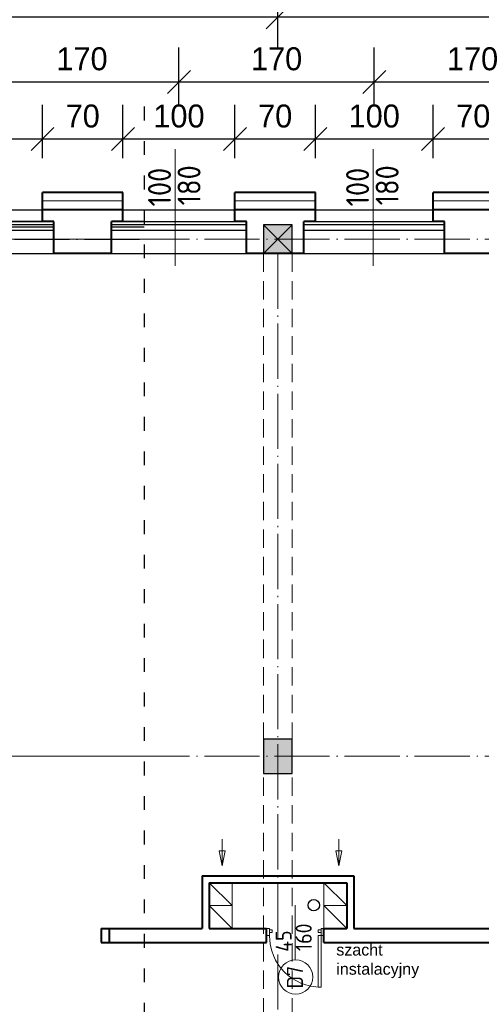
# Model space of a CAD drawing. Header units: millimetres. Extents: x -32003 to -19505, y 17931 to 29358.
# Tile 44 of 92: x -26039 to -25637, y 27548 to 28405. Entities that reach past the tile are written whole.
import ezdxf

# ---------------------------------------------------------------- set-up
doc = ezdxf.new("R2010")
doc.units = ezdxf.units.MM
doc.header["$PDMODE"] = 3
for name, pattern in [('ACAD_ISO03W100', [30, 12, -18]), ('ACAD_ISO04W100', [30.5, 24, -3, 0.5, -3]), ('KRESKOWA_X2', [12, 8, -4])]:
    doc.linetypes.add(name, pattern=pattern)
for name, color, linetype, lineweight in [('_wymiary', 1, 'Continuous', 9), ('drzwi', 140, 'Continuous', 13), ('KOMINY', 43, 'Continuous', 15), ('opisy drzwi', 40, 'Continuous', 13), ('opisy pom', 3, 'Continuous', 18), ('przerywana', 7, 'KRESKOWA_X2', 5), ('sciany', 4, 'Continuous', 40), ('symetria', 7, 'ACAD_ISO03W100', 5), ('SZRAF', 51, 'Continuous', 9), ('słupy', 2, 'Continuous', 30), ('ściana', 4, 'Continuous', 40)]:
    doc.layers.add(name, color=color, linetype=linetype, lineweight=lineweight)
doc.layers.add('kanalizacja', color=210, linetype='Continuous')
doc.styles.add('ISO', font='isocp.shx')
doc.styles.add('ROMANS', font='ROMANS')
doc.linetypes.add('BATTING', pattern='A,0.0001,-0.1,[134,ltypeshp.shx,S=0.1,R=0,X=-0.1,Y=0],-0.2,[134,ltypeshp.shx,S=0.1,R=180,X=0.1,Y=0],-0.1', length=0.4001)
doc.dimstyles.new('Jacek2', dxfattribs={"dimscale": 2, "dimtxt": 10, "dimasz": 10, "dimexe": 15, "dimexo": 15, "dimgap": 5, "dimtad": 1, "dimdec": 0, "dimrnd": 0.5, "dimzin": 0, "dimdsep": 46, "dimtxsty": 'Standard', "dimblk": 'OBLIQUE', "dimcen": 0, "dimdle": 5, "dimadec": 1, "dimazin": 0, "dimtfac": 1, "dimtdec": 0, "dimtofl": 0, "dimtmove": 0, "dimatfit": 3, "dimfxl": 0, "dimtolj": 1, "dimtzin": 0, "dimarcsym": 0})

# ---------------------------------------------------------------- blocks, each defined once
blk = doc.blocks.new('_OBLIQUE')
at = {"color": 0, "linetype": 'ByBlock'}
blk.add_line((-0.5, -0.5), (0.5, 0.5), dxfattribs=at)
blk = doc.blocks.new('*D503')
at = {"layer": '_wymiary', "color": 0, "lineweight": -2}
for p, q in [((-25678.67, 28284.45), (-25678.67, 28331.02)), ((-25608.67, 28284.45), (-25608.67, 28331.02)), ((-25598.67, 28301.02), (-25688.67, 28301.02))]:
    blk.add_line(p, q, dxfattribs=at)
at = {"layer": 'Defpoints', "color": 0}
for p in [(-25678.67, 28301.02), (-25678.67, 28254.45), (-25608.67, 28254.45)]:
    blk.add_point(p, dxfattribs=at)
at = {"layer": '_wymiary', "color": 0, "lineweight": -2, "xscale": 20, "yscale": 20, "zscale": 20, "rotation": 180}
blk.add_blockref('_OBLIQUE', (-25678.67, 28301.02), dxfattribs=at)
at = {"layer": '_wymiary', "color": 0, "lineweight": -2, "xscale": 20, "yscale": 20, "zscale": 20}
blk.add_blockref('_OBLIQUE', (-25608.67, 28301.02), dxfattribs=at)
at = {"layer": '_wymiary', "color": 0, "insert": (-25643.67, 28321.02), "char_height": 20, "attachment_point": 5}
blk.add_mtext('\\A1;70', dxfattribs=at)
blk = doc.blocks.new('*D504')
at = {"layer": '_wymiary', "color": 0, "lineweight": -2}
for p, q in [((-25781.11, 28284.45), (-25781.11, 28331.02)), ((-25678.67, 28284.45), (-25678.67, 28331.02)), ((-25668.67, 28301.02), (-25791.11, 28301.02))]:
    blk.add_line(p, q, dxfattribs=at)
at = {"layer": 'Defpoints', "color": 0}
for p in [(-25781.11, 28301.02), (-25781.11, 28254.45), (-25678.67, 28254.45)]:
    blk.add_point(p, dxfattribs=at)
at = {"layer": '_wymiary', "color": 0, "lineweight": -2, "xscale": 20, "yscale": 20, "zscale": 20, "rotation": 180}
blk.add_blockref('_OBLIQUE', (-25781.11, 28301.02), dxfattribs=at)
at = {"layer": '_wymiary', "color": 0, "lineweight": -2, "xscale": 20, "yscale": 20, "zscale": 20}
blk.add_blockref('_OBLIQUE', (-25678.67, 28301.02), dxfattribs=at)
at = {"layer": '_wymiary', "color": 0, "insert": (-25729.89, 28321.02), "char_height": 20, "attachment_point": 5}
blk.add_mtext('\\A1;100', dxfattribs=at)
blk = doc.blocks.new('*D505')
at = {"layer": '_wymiary', "color": 0, "lineweight": -2}
for p, q in [((-25851.11, 28284.45), (-25851.11, 28331.02)), ((-25781.11, 28284.45), (-25781.11, 28331.02)), ((-25771.11, 28301.02), (-25861.11, 28301.02))]:
    blk.add_line(p, q, dxfattribs=at)
at = {"layer": 'Defpoints', "color": 0}
for p in [(-25851.11, 28301.02), (-25851.11, 28254.45), (-25781.11, 28254.45)]:
    blk.add_point(p, dxfattribs=at)
at = {"layer": '_wymiary', "color": 0, "lineweight": -2, "xscale": 20, "yscale": 20, "zscale": 20, "rotation": 180}
blk.add_blockref('_OBLIQUE', (-25851.11, 28301.02), dxfattribs=at)
at = {"layer": '_wymiary', "color": 0, "lineweight": -2, "xscale": 20, "yscale": 20, "zscale": 20}
blk.add_blockref('_OBLIQUE', (-25781.11, 28301.02), dxfattribs=at)
at = {"layer": '_wymiary', "color": 0, "insert": (-25816.11, 28321.02), "char_height": 20, "attachment_point": 5}
blk.add_mtext('\\A1;70', dxfattribs=at)
blk = doc.blocks.new('*D506')
at = {"layer": '_wymiary', "color": 0, "lineweight": -2}
for p, q in [((-25948.67, 28284.45), (-25948.67, 28331.02)), ((-25851.11, 28284.45), (-25851.11, 28331.02)), ((-25841.11, 28301.02), (-25958.67, 28301.02))]:
    blk.add_line(p, q, dxfattribs=at)
at = {"layer": 'Defpoints', "color": 0}
for p in [(-25948.67, 28301.02), (-25948.67, 28254.45), (-25851.11, 28254.45)]:
    blk.add_point(p, dxfattribs=at)
at = {"layer": '_wymiary', "color": 0, "lineweight": -2, "xscale": 20, "yscale": 20, "zscale": 20, "rotation": 180}
blk.add_blockref('_OBLIQUE', (-25948.67, 28301.02), dxfattribs=at)
at = {"layer": '_wymiary', "color": 0, "lineweight": -2, "xscale": 20, "yscale": 20, "zscale": 20}
blk.add_blockref('_OBLIQUE', (-25851.11, 28301.02), dxfattribs=at)
at = {"layer": '_wymiary', "color": 0, "insert": (-25899.89, 28321.02), "char_height": 20, "attachment_point": 5}
blk.add_mtext('\\A1;100', dxfattribs=at)
blk = doc.blocks.new('*D507')
at = {"layer": '_wymiary', "color": 0, "lineweight": -2}
for p, q in [((-26018.67, 28284.45), (-26018.67, 28331.02)), ((-25948.67, 28284.45), (-25948.67, 28331.02)), ((-25938.67, 28301.02), (-26028.67, 28301.02))]:
    blk.add_line(p, q, dxfattribs=at)
at = {"layer": 'Defpoints', "color": 0}
for p in [(-26018.67, 28301.02), (-26018.67, 28254.45), (-25948.67, 28254.45)]:
    blk.add_point(p, dxfattribs=at)
at = {"layer": '_wymiary', "color": 0, "lineweight": -2, "xscale": 20, "yscale": 20, "zscale": 20, "rotation": 180}
blk.add_blockref('_OBLIQUE', (-26018.67, 28301.02), dxfattribs=at)
at = {"layer": '_wymiary', "color": 0, "lineweight": -2, "xscale": 20, "yscale": 20, "zscale": 20}
blk.add_blockref('_OBLIQUE', (-25948.67, 28301.02), dxfattribs=at)
at = {"layer": '_wymiary', "color": 0, "insert": (-25983.67, 28321.02), "char_height": 20, "attachment_point": 5}
blk.add_mtext('\\A1;70', dxfattribs=at)
blk = doc.blocks.new('*D508')
at = {"layer": '_wymiary', "color": 0, "lineweight": -2}
for p, q in [((-26118.67, 28284.45), (-26118.67, 28331.02)), ((-26018.67, 28284.45), (-26018.67, 28331.02)), ((-26008.67, 28301.02), (-26128.67, 28301.02))]:
    blk.add_line(p, q, dxfattribs=at)
at = {"layer": 'Defpoints', "color": 0}
for p in [(-26118.67, 28301.02), (-26118.67, 28254.45), (-26018.67, 28254.45)]:
    blk.add_point(p, dxfattribs=at)
at = {"layer": '_wymiary', "color": 0, "lineweight": -2, "xscale": 20, "yscale": 20, "zscale": 20, "rotation": 180}
blk.add_blockref('_OBLIQUE', (-26118.67, 28301.02), dxfattribs=at)
at = {"layer": '_wymiary', "color": 0, "lineweight": -2, "xscale": 20, "yscale": 20, "zscale": 20}
blk.add_blockref('_OBLIQUE', (-26018.67, 28301.02), dxfattribs=at)
at = {"layer": '_wymiary', "color": 0, "insert": (-26068.67, 28321.02), "char_height": 20, "attachment_point": 5}
blk.add_mtext('\\A1;100', dxfattribs=at)
blk = doc.blocks.new('*D524')
at = {"layer": '_wymiary', "color": 0, "lineweight": -2}
for p, q in [((-26068.67, 28331.02), (-26068.67, 28380.82)), ((-25899.89, 28331.02), (-25899.89, 28380.82)), ((-26078.67, 28350.82), (-25889.89, 28350.82))]:
    blk.add_line(p, q, dxfattribs=at)
at = {"layer": 'Defpoints', "color": 0}
for p in [(-25899.89, 28350.82), (-26068.67, 28301.02), (-25899.89, 28301.02)]:
    blk.add_point(p, dxfattribs=at)
at = {"layer": '_wymiary', "color": 0, "lineweight": -2, "xscale": 20, "yscale": 20, "zscale": 20, "rotation": 180}
blk.add_blockref('_OBLIQUE', (-26068.67, 28350.82), dxfattribs=at)
at = {"layer": '_wymiary', "color": 0, "lineweight": -2, "xscale": 20, "yscale": 20, "zscale": 20}
blk.add_blockref('_OBLIQUE', (-25899.89, 28350.82), dxfattribs=at)
at = {"layer": '_wymiary', "color": 0, "insert": (-25984.28, 28370.82), "char_height": 20, "attachment_point": 5}
blk.add_mtext('\\A1;170', dxfattribs=at)
blk = doc.blocks.new('*D525')
at = {"layer": '_wymiary', "color": 0, "lineweight": -2}
for p, q in [((-25899.89, 28331.02), (-25899.89, 28380.82)), ((-25729.89, 28331.02), (-25729.89, 28380.82)), ((-25909.89, 28350.82), (-25719.89, 28350.82))]:
    blk.add_line(p, q, dxfattribs=at)
at = {"layer": 'Defpoints', "color": 0}
for p in [(-25729.89, 28350.82), (-25899.89, 28301.02), (-25729.89, 28301.02)]:
    blk.add_point(p, dxfattribs=at)
at = {"layer": '_wymiary', "color": 0, "lineweight": -2, "xscale": 20, "yscale": 20, "zscale": 20, "rotation": 180}
blk.add_blockref('_OBLIQUE', (-25899.89, 28350.82), dxfattribs=at)
at = {"layer": '_wymiary', "color": 0, "lineweight": -2, "xscale": 20, "yscale": 20, "zscale": 20}
blk.add_blockref('_OBLIQUE', (-25729.89, 28350.82), dxfattribs=at)
at = {"layer": '_wymiary', "color": 0, "insert": (-25814.89, 28370.82), "char_height": 20, "attachment_point": 5}
blk.add_mtext('\\A1;170', dxfattribs=at)
blk = doc.blocks.new('*D526')
at = {"layer": '_wymiary', "color": 0, "lineweight": -2}
for p, q in [((-25729.89, 28331.02), (-25729.89, 28380.82)), ((-25558.67, 28331.02), (-25558.67, 28380.82)), ((-25739.89, 28350.82), (-25548.67, 28350.82))]:
    blk.add_line(p, q, dxfattribs=at)
at = {"layer": 'Defpoints', "color": 0}
for p in [(-25558.67, 28350.82), (-25729.89, 28301.02), (-25558.67, 28301.02)]:
    blk.add_point(p, dxfattribs=at)
at = {"layer": '_wymiary', "color": 0, "lineweight": -2, "xscale": 20, "yscale": 20, "zscale": 20, "rotation": 180}
blk.add_blockref('_OBLIQUE', (-25729.89, 28350.82), dxfattribs=at)
at = {"layer": '_wymiary', "color": 0, "lineweight": -2, "xscale": 20, "yscale": 20, "zscale": 20}
blk.add_blockref('_OBLIQUE', (-25558.67, 28350.82), dxfattribs=at)
at = {"layer": '_wymiary', "color": 0, "insert": (-25644.28, 28370.82), "char_height": 20, "attachment_point": 5}
blk.add_mtext('\\A1;170', dxfattribs=at)
blk = doc.blocks.new('*D576')
at = {"layer": '_wymiary', "color": 0, "lineweight": -2}
for p, q in [((-25813.89, 28380.82), (-25813.89, 28437.13)), ((-25473.67, 28380.82), (-25473.67, 28437.13)), ((-25463.67, 28407.13), (-25823.89, 28407.13))]:
    blk.add_line(p, q, dxfattribs=at)
at = {"layer": 'Defpoints', "color": 0}
for p in [(-25813.89, 28407.13), (-25813.89, 28350.82), (-25473.67, 28350.82)]:
    blk.add_point(p, dxfattribs=at)
at = {"layer": '_wymiary', "color": 0, "lineweight": -2, "xscale": 20, "yscale": 20, "zscale": 20, "rotation": 180}
blk.add_blockref('_OBLIQUE', (-25813.89, 28407.13), dxfattribs=at)
at = {"layer": '_wymiary', "color": 0, "lineweight": -2, "xscale": 20, "yscale": 20, "zscale": 20}
blk.add_blockref('_OBLIQUE', (-25473.67, 28407.13), dxfattribs=at)
at = {"layer": '_wymiary', "color": 0, "insert": (-25643.78, 28427.13), "char_height": 20, "attachment_point": 5}
blk.add_mtext('\\A1;340', dxfattribs=at)
blk = doc.blocks.new('*D577')
at = {"layer": '_wymiary', "color": 0, "lineweight": -2}
for p, q in [((-26153.67, 28380.82), (-26153.67, 28437.13)), ((-25813.89, 28380.82), (-25813.89, 28437.13)), ((-25803.89, 28407.13), (-26163.67, 28407.13))]:
    blk.add_line(p, q, dxfattribs=at)
at = {"layer": 'Defpoints', "color": 0}
for p in [(-26153.67, 28407.13), (-26153.67, 28350.82), (-25813.89, 28350.82)]:
    blk.add_point(p, dxfattribs=at)
at = {"layer": '_wymiary', "color": 0, "lineweight": -2, "xscale": 20, "yscale": 20, "zscale": 20, "rotation": 180}
blk.add_blockref('_OBLIQUE', (-26153.67, 28407.13), dxfattribs=at)
at = {"layer": '_wymiary', "color": 0, "lineweight": -2, "xscale": 20, "yscale": 20, "zscale": 20}
blk.add_blockref('_OBLIQUE', (-25813.89, 28407.13), dxfattribs=at)
at = {"layer": '_wymiary', "color": 0, "insert": (-25983.78, 28427.13), "char_height": 20, "attachment_point": 5}
blk.add_mtext('\\A1;340', dxfattribs=at)

msp = doc.modelspace()

# ---------------------------------------------------------------- hatches: boundary and pattern name
at = {"layer": 'SZRAF'}
msp.add_hatch(color=256, dxfattribs=at).paths.add_polyline_path([(-25826.17, 28201.45), (-25801.17, 28201.45), (-25801.17, 28226.45), (-25826.17, 28226.45)])
h = msp.add_hatch(color=256, dxfattribs=at)
h.dxf.hatch_style = 1
h.paths.add_polyline_path([(-25826.17, 27763.95), (-25813.67, 27763.95), (-25813.67, 27778.95), (-25826.17, 27778.95)])
h.paths.add_polyline_path([(-25813.67, 27763.95), (-25826.17, 27763.95), (-25826.17, 27748.95), (-25813.67, 27748.95)])
h.paths.add_polyline_path([(-25813.67, 27763.95), (-25801.17, 27763.95), (-25801.17, 27778.95), (-25813.67, 27778.95)])
h.paths.add_polyline_path([(-25813.67, 27748.95), (-25801.17, 27748.95), (-25801.17, 27763.95), (-25813.67, 27763.95)])

# ---------------------------------------------------------------- linework, layer by layer
at = {"linetype": 'ACAD_ISO03W100'}
msp.add_line((-25930.18, 28329.31), (-25930.18, 26707.81), dxfattribs=at)
for p, q in [((-31221.67, 28239.45), (-25930.18, 28239.45)), ((-27768.67, 28239.45), (-24079.17, 28239.45)), ((-27428.67, 28239.45), (-23739.17, 28239.45)), ((-27088.67, 28239.45), (-23399.17, 28239.45)), ((-26008.67, 28229.45), (-26128.67, 28229.45)), ((-26008.67, 28226.45), (-26128.67, 28226.45)), ((-26126.67, 28229.45), (-26008.67, 28229.45)), ((-25930.18, 28229.45), (-25958.67, 28229.45)), ((-25958.67, 28229.45), (-25840.67, 28229.45)), ((-25841.11, 28226.45), (-25958.67, 28226.45)), ((-25668.67, 28226.45), (-25791.11, 28226.45)), ((-25786.67, 28229.45), (-25668.67, 28229.45)), ((-26008.67, 28224.38), (-26128.67, 28224.38)), ((-26008.67, 28221.38), (-26128.67, 28221.38)), ((-25930.18, 28224.38), (-25958.67, 28224.38)), ((-25841.11, 28221.38), (-25958.67, 28221.38)), ((-25668.67, 28221.38), (-25791.11, 28221.38)), ((-31256.67, 28201.45), (-25930.18, 28201.45)), ((-27768.67, 28201.45), (-23414.67, 28201.45)), ((-27428.67, 28201.45), (-23074.67, 28201.45)), ((-27088.67, 28201.45), (-22734.67, 28201.45))]:
    msp.add_line(p, q)
at = {"linetype": 'ACAD_ISO04W100', "ltscale": 2}
msp.add_line((-31411.17, 28213.95), (-25930.18, 28213.95), dxfattribs=at)
at = {"layer": 'drzwi'}
for points in [[(-25821.12, 27613.95, 0), (-25823.62, 27613.95, 0), (-25823.62, 27607.95, 0), (-25821.12, 27607.95, 0), (-25821.12, 27613.95, 0)], [(-25821.12, 27612.95, 0), (-25818.62, 27612.95, 0), (-25818.62, 27610.45, 0), (-25821.12, 27610.45, 0), (-25821.12, 27612.95, 0)], [(-25776.17, 27612.95, 0), (-25778.66, 27612.95, 0), (-25778.66, 27610.45, 0), (-25776.17, 27610.45, 0), (-25776.17, 27612.95, 0)], [(-25776.17, 27613.95, 0), (-25773.67, 27613.95, 0), (-25773.67, 27607.95, 0), (-25776.17, 27607.95, 0), (-25776.17, 27613.95, 0)], [(-25776.17, 27607.95, 0), (-25778.66, 27607.95, 0), (-25778.66, 27563, 0), (-25776.17, 27563, 0), (-25776.17, 27607.95, 0)]]:
    msp.add_polyline3d(points, dxfattribs=at)
msp.add_arc((-25776.17, 27607.95), 44.96, 180, 270, dxfattribs=at)
at = {"layer": 'kanalizacja'}
msp.add_circle((-25782.52, 27634.31), 5, dxfattribs=at)
at = {"layer": 'KOMINY'}
for p, q in [((-25873.67, 27613.95), (-25873.67, 27653.95)), ((-25873.67, 27653.95), (-25853.67, 27633.95)), ((-25853.67, 27613.95), (-25853.67, 27653.95)), ((-25813.67, 27613.95), (-25813.67, 27653.95)), ((-25773.67, 27613.95), (-25773.67, 27653.95)), ((-25773.67, 27653.95), (-25753.67, 27633.95)), ((-25873.67, 27633.95), (-25853.67, 27613.95)), ((-25773.67, 27633.95), (-25753.67, 27613.95))]:
    msp.add_line(p, q, dxfattribs=at)
for points in [[(-25862.27, 27691.9), (-25862.27, 27668.63), (-25864.81, 27681.75), (-25859.69, 27681.75), (-25862.27, 27668.63)], [(-25760.7, 27691.9), (-25760.7, 27668.63), (-25763.24, 27681.75), (-25758.13, 27681.75), (-25760.7, 27668.63)]]:
    msp.add_lwpolyline(points, dxfattribs=at)
for points in [[(-25853.67, 27633.95), (-25873.67, 27633.95), (-25873.67, 27653.95), (-25853.67, 27653.95)], [(-25753.67, 27633.95), (-25773.67, 27633.95), (-25773.67, 27653.95), (-25753.67, 27653.95)], [(-25853.67, 27613.95), (-25873.67, 27613.95), (-25873.67, 27633.95), (-25853.67, 27633.95)], [(-25753.67, 27613.95), (-25773.67, 27613.95), (-25773.67, 27633.95), (-25753.67, 27633.95)]]:
    msp.add_lwpolyline(points, close=True, dxfattribs=at)
at = {"layer": 'opisy drzwi'}
for p, q in [((-25903.14, 28190.66), (-25903.14, 28292.42)), ((-25730.7, 28190.66), (-25730.7, 28292.42)), ((-25798.64, 27586.84), (-25798.64, 27634.35))]:
    msp.add_line(p, q, dxfattribs=at)
msp.add_circle((-25798.27, 27571.84), 14.88, dxfattribs=at)
at = {"layer": 'przerywana', "ltscale": 2}
for p, q in [((-25826.17, 28201.45), (-25826.17, 26876.45)), ((-25801.17, 28201.45), (-25801.17, 26876.45))]:
    msp.add_line(p, q, dxfattribs=at)
at = {"layer": 'sciany'}
for p, q in [((-25879.67, 27659.95), (-25747.67, 27659.95)), ((-25879.67, 27659.95), (-25879.67, 27613.95)), ((-25873.67, 27653.95), (-25753.67, 27653.95)), ((-25873.67, 27653.95), (-25873.67, 27613.95)), ((-25753.67, 27653.95), (-25753.67, 27613.95)), ((-25747.67, 27659.95), (-25747.67, 27613.95)), ((-25967.72, 27613.95), (-25967.72, 27601.95)), ((-25967.72, 27613.95), (-25930.18, 27613.95)), ((-25960.5, 27613.95), (-25960.5, 27601.95)), ((-25960.5, 27613.95), (-25879.67, 27613.95)), ((-25873.67, 27613.95), (-25823.62, 27613.95)), ((-25823.62, 27601.95), (-25823.62, 27613.95)), ((-25773.67, 27613.95), (-25753.67, 27613.95)), ((-25773.67, 27601.95), (-25773.67, 27613.95)), ((-25747.67, 27613.95), (-25199.67, 27613.95)), ((-25967.72, 27601.95), (-25930.18, 27601.95)), ((-25960.5, 27601.95), (-25853.68, 27601.95)), ((-25853.68, 27601.95), (-25823.62, 27601.95)), ((-25773.67, 27601.95), (-25172.62, 27601.95))]:
    msp.add_line(p, q, dxfattribs=at)
at = {"layer": 'symetria', "linetype": 'ACAD_ISO04W100', "ltscale": 2}
for p, q in [((-27768.67, 28213.95), (-19699.1, 28213.95)), ((-25813.67, 28201.45), (-25813.67, 26638.5)), ((-30901.17, 27763.95), (-25930.18, 27763.95)), ((-27768.67, 27763.95), (-19699.1, 27763.95))]:
    msp.add_line(p, q, dxfattribs=at)
at = {"layer": 'SZRAF', "linetype": 'BATTING', "ltscale": 14}
for p, q in [((-25948.67, 28247.45), (-26018.67, 28247.45)), ((-25948.67, 28247.45), (-26018.67, 28247.45)), ((-25781.11, 28247.45), (-25851.11, 28247.45)), ((-25608.67, 28247.45), (-25678.67, 28247.45))]:
    msp.add_line(p, q, dxfattribs=at)
at = {"layer": 'SZRAF'}
for p, q in [((-25826.17, 28226.45), (-25801.17, 28201.45)), ((-25826.17, 28201.45), (-25801.17, 28226.45))]:
    msp.add_line(p, q, dxfattribs=at)
at = {"layer": 'słupy'}
for points in [[(-25826.17, 28201.45), (-25801.17, 28201.45), (-25801.17, 28226.45), (-25826.17, 28226.45)], [(-25826.17, 27748.95), (-25801.17, 27748.95), (-25801.17, 27778.95), (-25826.17, 27778.95)]]:
    msp.add_lwpolyline(points, close=True, dxfattribs=at)
at = {"layer": 'ściana'}
for p, q in [((-25948.67, 28254.45), (-26018.67, 28254.45)), ((-26018.67, 28229.45), (-26018.67, 28254.45)), ((-25948.67, 28254.45), (-26018.67, 28254.45)), ((-26018.67, 28229.45), (-26018.67, 28254.45)), ((-25948.67, 28229.45), (-25948.67, 28254.45)), ((-25948.67, 28229.45), (-25948.67, 28254.45)), ((-25781.11, 28254.45), (-25851.11, 28254.45)), ((-25851.11, 28229.45), (-25851.11, 28254.45)), ((-25781.11, 28229.45), (-25781.11, 28254.45)), ((-25608.67, 28254.45), (-25678.67, 28254.45)), ((-25678.67, 28229.45), (-25678.67, 28254.45)), ((-25948.67, 28239.45), (-26018.67, 28239.45)), ((-26018.67, 28229.45), (-26018.67, 28239.45)), ((-25948.67, 28239.45), (-26018.67, 28239.45)), ((-25948.67, 28239.45), (-26018.67, 28239.45)), ((-26018.67, 28229.45), (-26018.67, 28239.45)), ((-25948.67, 28239.45), (-26018.67, 28239.45)), ((-25948.67, 28229.45), (-25948.67, 28239.45)), ((-25948.67, 28229.45), (-25948.67, 28239.45)), ((-25781.11, 28239.45), (-25851.11, 28239.45)), ((-25851.11, 28229.45), (-25851.11, 28239.45)), ((-25781.11, 28239.45), (-25851.11, 28239.45)), ((-25781.11, 28229.45), (-25781.11, 28239.45)), ((-25608.67, 28239.45), (-25678.67, 28239.45)), ((-25678.67, 28229.45), (-25678.67, 28239.45)), ((-25608.67, 28239.45), (-25678.67, 28239.45)), ((-26008.67, 28229.45), (-26018.67, 28229.45)), ((-26008.67, 28229.45), (-26018.67, 28229.45)), ((-26008.67, 28229.45), (-26018.67, 28229.45)), ((-26008.67, 28229.45), (-26018.67, 28229.45)), ((-26008.67, 28201.45), (-26008.67, 28229.45)), ((-26008.67, 28201.45), (-26008.67, 28229.45)), ((-26008.67, 28201.45), (-26008.67, 28229.45)), ((-26008.67, 28201.45), (-26008.67, 28229.45)), ((-25958.67, 28201.45), (-25958.67, 28229.45)), ((-25948.67, 28229.45), (-25958.67, 28229.45)), ((-25958.67, 28201.45), (-25958.67, 28229.45)), ((-25948.67, 28229.45), (-25958.67, 28229.45)), ((-25958.67, 28201.45), (-25958.67, 28229.45)), ((-25948.67, 28229.45), (-25958.67, 28229.45)), ((-25958.67, 28201.45), (-25958.67, 28229.45)), ((-25948.67, 28229.45), (-25958.67, 28229.45)), ((-25841.11, 28229.45), (-25851.11, 28229.45)), ((-25841.11, 28229.45), (-25851.11, 28229.45)), ((-25841.11, 28201.45), (-25841.11, 28229.45)), ((-25841.11, 28201.45), (-25841.11, 28229.45)), ((-25791.11, 28201.45), (-25791.11, 28229.45)), ((-25781.11, 28229.45), (-25791.11, 28229.45)), ((-25791.11, 28201.45), (-25791.11, 28229.45)), ((-25781.11, 28229.45), (-25791.11, 28229.45)), ((-25668.67, 28229.45), (-25678.67, 28229.45)), ((-25668.67, 28229.45), (-25678.67, 28229.45)), ((-25668.67, 28201.45), (-25668.67, 28229.45)), ((-25668.67, 28201.45), (-25668.67, 28229.45)), ((-25958.67, 28201.45), (-26008.67, 28201.45)), ((-25958.67, 28201.45), (-26008.67, 28201.45)), ((-25958.67, 28201.45), (-26008.67, 28201.45)), ((-25958.67, 28201.45), (-26008.67, 28201.45)), ((-25791.11, 28201.45), (-25841.11, 28201.45)), ((-25791.11, 28201.45), (-25841.11, 28201.45)), ((-25618.67, 28201.45), (-25668.67, 28201.45)), ((-25618.67, 28201.45), (-25668.67, 28201.45))]:
    msp.add_line(p, q, dxfattribs=at)

# ---------------------------------------------------------------- texts
at = {"layer": 'opisy drzwi', "style": 'ISO'}
for s, height, p in [('100', 20, (-25906.8, 28242.49)), ('180', 20, (-25881.09, 28243.41)), ('100', 20, (-25734.36, 28242.49)), ('180', 20, (-25708.64, 28243.41)), ('160', 14, (-25784.25, 27594.41)), ('45', 14, (-25801.75, 27593.77)), ('D7', 14, (-25791.87, 27561.83))]:
    msp.add_text(s, height=height, rotation=90, dxfattribs=at).set_placement(p)
at = {"layer": 'opisy pom', "insert": (-25762.91, 27600.53), "char_height": 10, "attachment_point": 1, "style": 'ROMANS'}
msp.add_mtext('{\\fArial|b0|i0|c238|p34;szacht\\Pinstalacyjny}', dxfattribs=at)

# ---------------------------------------------------------------- dimensions: what is measured, and where the dimension line sits
at = {"layer": '_wymiary'}
for base, p1, p2, picture, middle in [((-26153.67, 28407.13), (-25813.89, 28350.82), (-26153.67, 28350.82), '*D577', (-25983.78, 28427.13)), ((-25813.89, 28407.13), (-25473.67, 28350.82), (-25813.89, 28350.82), '*D576', (-25643.78, 28427.13)), ((-25729.89, 28350.82), (-25899.89, 28301.02), (-25729.89, 28301.02), '*D525', (-25814.89, 28370.82)), ((-26118.67, 28301.02), (-26018.67, 28254.45), (-26118.67, 28254.45), '*D508', (-26068.67, 28321.02)), ((-26018.67, 28301.02), (-25948.67, 28254.45), (-26018.67, 28254.45), '*D507', (-25983.67, 28321.02)), ((-25851.11, 28301.02), (-25781.11, 28254.45), (-25851.11, 28254.45), '*D505', (-25816.11, 28321.02)), ((-25678.67, 28301.02), (-25608.67, 28254.45), (-25678.67, 28254.45), '*D503', (-25643.67, 28321.02))]:
    dim = msp.add_linear_dim(base=base, p1=p1, p2=p2, dimstyle='Jacek2', override={"dimtmove": 1}, dxfattribs=at)
    dim.commit()
    dim.dimension.update_dxf_attribs({"geometry": picture, "text_midpoint": middle})
for base, p1, p2, text, picture, middle in [((-25899.89, 28350.82), (-26068.67, 28301.02), (-25899.89, 28301.02), '170', '*D524', (-25984.28, 28370.82)), ((-25558.67, 28350.82), (-25729.89, 28301.02), (-25558.67, 28301.02), '170', '*D526', (-25644.28, 28370.82)), ((-25948.67, 28301.02), (-25851.11, 28254.45), (-25948.67, 28254.45), '100', '*D506', (-25899.89, 28321.02)), ((-25781.11, 28301.02), (-25678.67, 28254.45), (-25781.11, 28254.45), '100', '*D504', (-25729.89, 28321.02))]:
    dim = msp.add_linear_dim(base=base, p1=p1, p2=p2, text=text, dimstyle='Jacek2', override={"dimtmove": 1}, dxfattribs=at)
    dim.commit()
    dim.dimension.update_dxf_attribs({"geometry": picture, "text_midpoint": middle})

doc.saveas('drawing.dxf')
